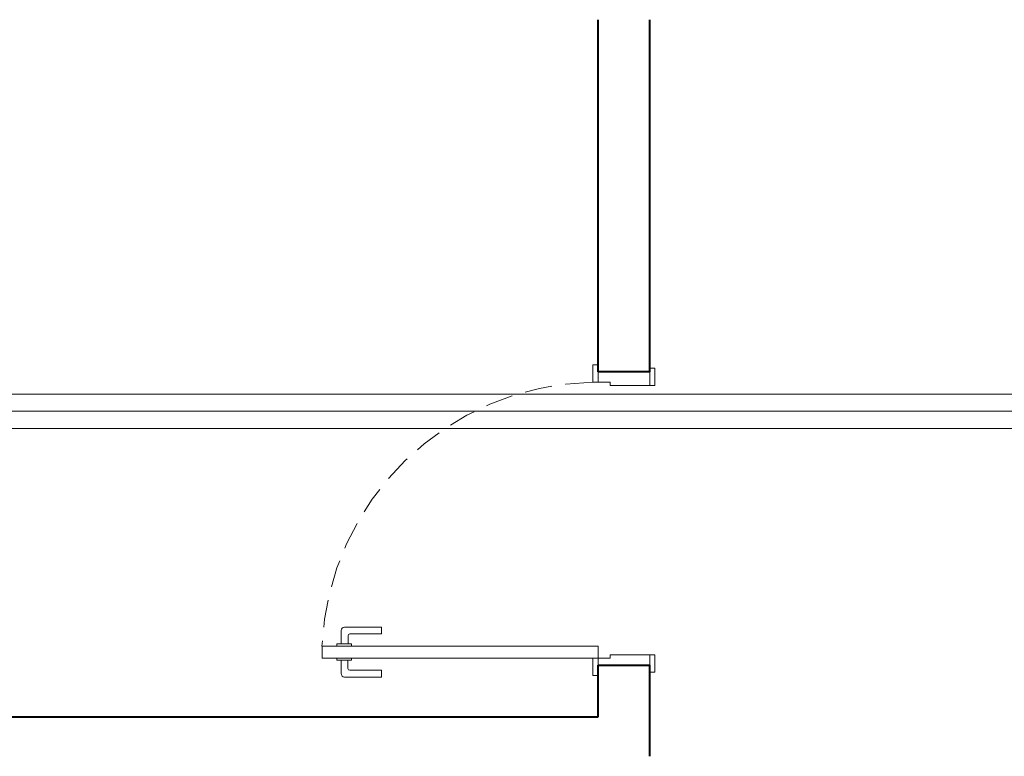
# Model space of a CAD drawing. Header units: millimetres. Extents: x 7733.6 to 7784.5, y 6844.6 to 6859.1.
# Tile 4 of 5: x 7745 to 7756.4, y 6846.4 to 6854.9. Entities that reach past the tile are written whole.
import ezdxf

# ---------------------------------------------------------------- set-up
doc = ezdxf.new("R2010")
doc.units = ezdxf.units.MM
doc.header["$MEASUREMENT"] = 0
doc.linetypes.add('HIDDEN2', pattern=[0.47625, 0.3175, -0.15875])
for name, color, linetype, lineweight in [('MB_ALVENARIA', 7, 'Continuous', 40), ('MB_ESQUADRIA', 7, 'Continuous', 5), ('Nível 1', 7, 'Continuous', 5), ('TQ-Condutos', 3, 'Continuous', 5)]:
    doc.layers.add(name, color=color, linetype=linetype, lineweight=lineweight)

msp = doc.modelspace()

# ---------------------------------------------------------------- linework, layer by layer
at = {"layer": 'MB_ALVENARIA'}
for p, q in [((7751.681, 6850.851), (7751.681, 6854.932)), ((7752.281, 6850.851), (7752.281, 6854.932)), ((7751.681, 6846.851), (7751.681, 6847.451)), ((7751.681, 6847.451), (7752.281, 6847.451)), ((7752.281, 6846.395), (7752.281, 6847.451))]:
    msp.add_line(p, q, dxfattribs=at)
for points in [[(7752.281, 6850.851), (7751.681, 6850.851)], [(7751.681, 6846.851), (7751.681, 6847.451)], [(7738.081, 6846.851), (7751.681, 6846.851)]]:
    msp.add_lwpolyline(points, dxfattribs=at)
at = {"layer": 'MB_ESQUADRIA'}
for p, q in [((7751.681, 6850.731), (7751.681, 6850.832)), ((7752.281, 6850.692), (7752.281, 6850.832)), ((7751.821, 6850.732), (7751.681, 6850.732)), ((7751.821, 6850.732), (7751.821, 6850.692)), ((7751.821, 6850.692), (7752.281, 6850.692)), ((7748.703, 6847.699), (7748.703, 6847.853)), ((7748.743, 6847.893), (7749.171, 6847.893)), ((7749.171, 6847.893), (7749.171, 6847.813)), ((7748.783, 6847.793), (7748.783, 6847.698)), ((7749.171, 6847.813), (7748.803, 6847.813)), ((7748.652, 6847.673), (7748.652, 6847.699)), ((7748.652, 6847.699), (7748.823, 6847.698)), ((7748.823, 6847.698), (7748.823, 6847.673)), ((7748.652, 6847.533), (7748.652, 6847.508)), ((7748.823, 6847.508), (7748.823, 6847.533)), ((7751.681, 6847.532), (7751.681, 6847.432)), ((7751.821, 6847.532), (7751.681, 6847.532)), ((7751.681, 6847.532), (7751.681, 6847.432)), ((7751.821, 6847.532), (7751.681, 6847.532)), ((7751.821, 6847.572), (7752.281, 6847.571)), ((7751.821, 6847.532), (7751.821, 6847.572)), ((7751.821, 6847.572), (7752.281, 6847.571)), ((7751.821, 6847.532), (7751.821, 6847.572)), ((7752.281, 6847.571), (7752.281, 6847.431)), ((7752.281, 6847.571), (7752.281, 6847.431)), ((7748.652, 6847.508), (7748.823, 6847.508)), ((7748.702, 6847.508), (7748.702, 6847.353)), ((7748.782, 6847.413), (7748.782, 6847.508)), ((7748.742, 6847.313), (7749.17, 6847.313)), ((7749.17, 6847.393), (7748.802, 6847.393)), ((7749.17, 6847.313), (7749.17, 6847.393))]:
    msp.add_line(p, q, dxfattribs=at)
for points in [[(7751.681, 6850.832), (7751.681, 6850.931), (7751.621, 6850.931), (7751.621, 6850.731), (7751.681, 6850.731), (7751.681, 6850.732)], [(7752.281, 6850.692), (7752.341, 6850.692), (7752.341, 6850.892), (7752.281, 6850.892), (7752.281, 6850.832)], [(7751.681, 6847.432), (7751.681, 6847.332), (7751.621, 6847.332), (7751.621, 6847.532), (7751.681, 6847.532), (7751.681, 6847.532)], [(7751.681, 6847.432), (7751.681, 6847.332), (7751.621, 6847.332), (7751.621, 6847.532), (7751.681, 6847.532), (7751.681, 6847.532)], [(7752.281, 6847.571), (7752.341, 6847.571), (7752.341, 6847.371), (7752.281, 6847.371), (7752.281, 6847.431)], [(7752.281, 6847.571), (7752.341, 6847.571), (7752.341, 6847.371), (7752.281, 6847.371), (7752.281, 6847.431)]]:
    msp.add_lwpolyline(points, dxfattribs=at)
msp.add_lwpolyline([(7751.681, 6847.672), (7748.481, 6847.672), (7748.481, 6847.532), (7751.681, 6847.532)], close=True, dxfattribs=at)
at = {"layer": 'MB_ESQUADRIA', "linetype": 'HIDDEN2'}
msp.add_arc((7751.684, 6847.525), 3.207, 91.1406, 177.3493, dxfattribs=at)
at = {"layer": 'MB_ESQUADRIA'}
for centre, radius, start, end in [((7748.743, 6847.853), 0.04, 89.9711, 179.9711), ((7748.803, 6847.793), 0.02, 89.9711, 179.9711), ((7748.802, 6847.413), 0.02, 179.9711, 269.9711), ((7748.742, 6847.353), 0.04, 179.9711, 269.9711)]:
    msp.add_arc(centre, radius, start, end, dxfattribs=at)
at = {"layer": 'Nível 1'}
msp.add_line((7735.85, 6850.394), (7784.487, 6850.394), dxfattribs=at)
at = {"layer": 'TQ-Condutos'}
for p, q in [((7737.144, 6850.594), (7776.196, 6850.593)), ((7737.144, 6850.194), (7776.196, 6850.193))]:
    msp.add_line(p, q, dxfattribs=at)

doc.saveas('drawing.dxf')
